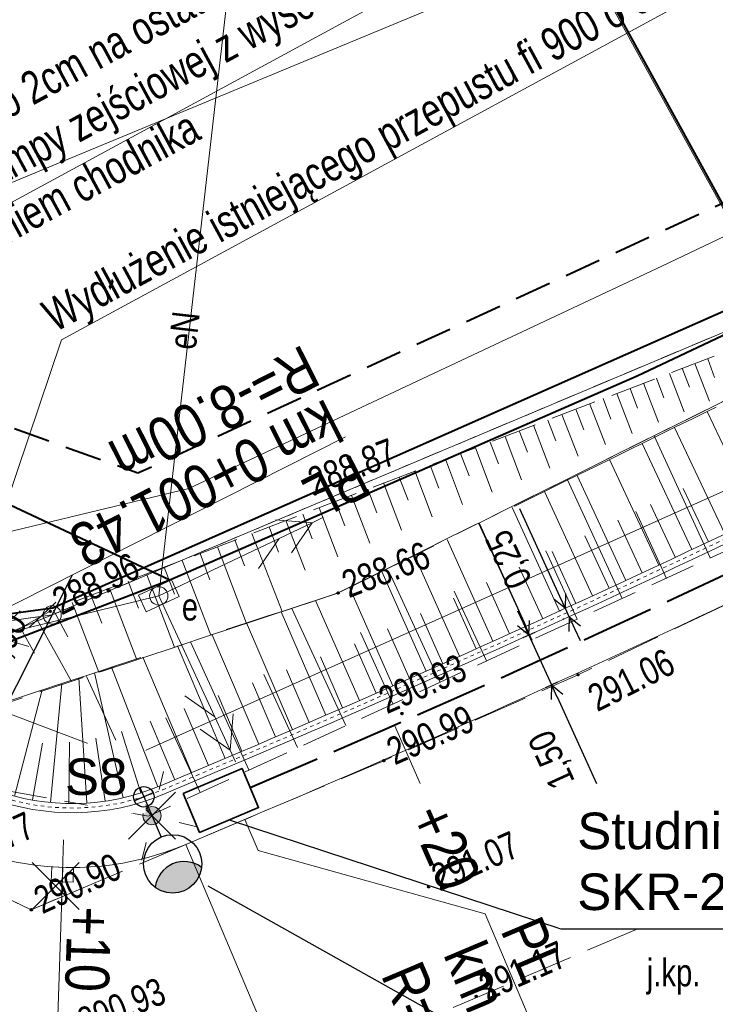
# Model space of a CAD drawing. Header units: metres. Extents: x 7437415 to 7437762, y 5556624 to 5556902.
# Tile 11 of 41: x 7437527 to 7437546, y 5556682 to 5556709. Entities that reach past the tile are written whole.
import ezdxf
from ezdxf import colors
from ezdxf.entities.mleader import LeaderData, LeaderLine
from ezdxf.math import Vec2, Vec3

# ---------------------------------------------------------------- set-up
doc = ezdxf.new("R2010")
doc.units = ezdxf.units.M
doc.header["$MEASUREMENT"] = 0
for name, pattern in [('0.5_0.5', [1.5, 0.5, -0.5, 0.5]), ('314-500', [2.5, 2, -0.5]), ('BUBZ01-500', [1.75, 1.25, -0.5]), ('DGN Style 2', [6.14715, 3.68829, -2.45886]), ('DGN Style 3', [8.60601, 6.14715, -2.45886]), ('EGBU01-500', [1, 0.5, -0.5]), ('KTCR02-500', [1.5, 1, -0.5]), ('KTJZ01-500', [2, 1.5, -0.5])]:
    doc.linetypes.add(name, pattern=pattern)
doc.layers.get('0').update_dxf_attribs({"color": 250, "lineweight": 5})
for name, color, linetype, lineweight in [('202-Punkt graniczny stabilizowany trwale', 7, 'Continuous', 5), ('510-Podpora jednosłupowa symb.-STPOW', 7, 'Continuous', 5), ('ARCH_0', 7, 'Continuous', 13), ('BUBZ01', 250, 'Continuous', 5), ('BUIB02_01', 250, 'Continuous', 5), ('D_balustrada', 7, '0.5_0.5', 20), ('D_kilometraz', 7, 'Continuous', 13), ('D_kraweznik', 7, 'Continuous', 20), ('D_obrzeze', 7, 'Continuous', 20), ('D_odwodnienie liniowe_wpust', 36, 'Continuous', 20), ('D_opis trasy', 7, 'Continuous', 13), ('D_opisy', 7, 'Continuous', 13), ('D_pobocze', 7, 'Continuous', 13), ('D_skarpa', 7, 'DGN Style 3', 20), ('D_skarpa-symbol', 7, 'Continuous', 20), ('D_wymiary', 7, 'Continuous', 13), ('D_zakres', 7, 'DGN Style 2', 13), ('DS_nawierzchnia bitumiczna nowa', 250, 'Continuous', 0), ('EGBD03', 250, 'Continuous', 5), ('EGBP04_02', 250, 'Continuous', 5), ('EGBU01', 250, 'Continuous', 5), ('Elektryka_kanalizacja_technologiczna', 1, '314-500', 40), ('Elektryka_opisy_kabli', 7, 'Continuous', 13), ('Elektryka_opisy_slupow', 6, 'Continuous', 13), ('Elektryka_oswietlenie_zewnetrzne', 1, 'Continuous', 30), ('Elektryka_studzienki', 1, 'Continuous', 35), ('KTJZ01', 250, 'Continuous', 5), ('KTOK05_01', 250, 'Continuous', 5), ('MPZP', 250, 'Continuous', 5), ('przewód elektroenergetyczny niskiego napięcia (linia) - symbol', 7, 'Continuous', 5), ('przewód telekomunikacyjny (linia) - symbol', 7, 'Continuous', 5), ('punkt wysokościowy sztuczny', 7, 'Continuous', 5), ('RTPW01', 250, 'Continuous', 5), ('RTPW02', 250, 'Continuous', 5), ('rzedne dla projektanta', 250, 'Continuous', 5), ('SUPE', 250, 'Continuous', 5), ('SUPE_01', 250, 'Continuous', 5), ('SUPG_01', 250, 'Continuous', 5), ('SUPT_01', 250, 'Continuous', 5), ('SUSM01', 250, 'Continuous', 5), ('SUSM04_01_E', 250, 'Continuous', 5), ('szafa elektroenergetyczna (punkt)', 7, 'Continuous', 5), ('szafa elektroenergetyczna (punkt)-Atr17', 7, 'Continuous', 5), ('słup (punkt)', 7, 'Continuous', 5)]:
    doc.layers.add(name, color=color, linetype=linetype, lineweight=lineweight)
doc.styles.add('ROMANS', font='arial.ttf', dxfattribs={"width": 0.8})
doc.styles.get("Standard").update_dxf_attribs({"font": 'txt.shx', "width": 0.75})
doc.styles.add('STYL_ARIAL', font='simplex.shx', dxfattribs={"width": 0.75, "oblique": 0.1})
doc.styles.add('Style-Arial Narrow', font='ARIALN.TTF')
doc.linetypes.add('KTOK05_01-500', pattern='A,3.75,[13,dgnlstyle-rozp_2015.shx,S=0.002778,R=0,X=0,Y=0],3.75', length=7.5)
doc.dimstyles.new('1-500', dxfattribs={"dimscale": 10, "dimtxt": 0.2, "dimasz": 0.07, "dimexe": 0, "dimexo": 0, "dimgap": 0.05, "dimtad": 1, "dimdec": 1, "dimzin": 0, "dimtxsty": 'ROMANS', "dimblk": 'ARCHTICK', "dimcen": 0.1, "dimclrt": 256, "dimadec": 0, "dimazin": 0, "dimtfac": 0.666667, "dimtdec": 1, "dimtofl": 0, "dimtmove": 1, "dimatfit": 2, "dimfxl": 0, "dimtolj": 1, "dimtzin": 0, "dimarcsym": 0})

# ---------------------------------------------------------------- blocks, each defined once
blk = doc.blocks.new('PE04')
at = {"color": 0, "linetype": 'Continuous', "lineweight": 13, "ltscale": 10}
for p, q in [((46.5, 0), (37.84, 5)), ((6.5, 0), (0, 0)), ((6.5, 0), (16.5, 0)), ((16.5, 0), (26.5, 0)), ((26.5, 0), (36.5, 0)), ((36.5, 0), (46.5, 0)), ((46.5, 0), (37.84, -5)), ((46.5, 0), (50, 0))]:
    blk.add_line(p, q, dxfattribs=at)
blk = doc.blocks.new('PT01')
at = {"color": 0, "linetype": 'Continuous', "lineweight": 13, "ltscale": 10}
for p, q in [((46.5, 0), (37.84, 5)), ((6.5, 0), (0, 0)), ((6.5, 0), (16.5, 0)), ((16.5, 0), (26.5, 0)), ((26.5, 0), (36.5, 0)), ((36.5, 0), (27.84, -5)), ((36.5, 0), (46.5, 0)), ((46.5, 0), (50, 0))]:
    blk.add_line(p, q, dxfattribs=at)
blk = doc.blocks.new('US18')
at = {"color": 0, "linetype": 'Continuous', "lineweight": 13, "ltscale": 10}
for p, q in [((-5, -2.5), (-5, 2.5)), ((-5, 2.5), (5, 2.5)), ((5, -2.5), (5, 2.5)), ((-5, -2.5), (5, -2.5))]:
    blk.add_line(p, q, dxfattribs=at)
blk = doc.blocks.new('202')
at = {"layer": '202-Punkt graniczny stabilizowany trwale', "color": 96, "linetype": 'Continuous', "lineweight": 13}
blk.add_circle((0, 0), 2.5, dxfattribs=at)
blk = doc.blocks.new('510')
at = {"layer": '510-Podpora jednosłupowa symb.-STPOW', "color": 0, "linetype": 'Continuous', "lineweight": 13}
blk.add_circle((0, 0), 2.5, dxfattribs=at)
blk = doc.blocks.new('PW02')
at = {"layer": 'punkt wysokościowy sztuczny', "linetype": 'Continuous', "lineweight": 13}
h = blk.add_hatch(color=0, dxfattribs=at)
edge = h.paths.add_edge_path()
edge.add_arc((0, 0), 0.45, 0, 360)
blk = doc.blocks.new('SM04')
at = {"layer": 'słup (punkt)', "color": 0, "linetype": 'Continuous', "lineweight": 13}
blk.add_circle((0, 0), 2.5, dxfattribs=at)
blk = doc.blocks.new('SUSM01_2')
at = {"layer": 'SUSM01', "color": 250, "linetype": 'Continuous', "lineweight": 13}
for p, q in [((-0.543, 0.545), (-0.897, 0.899)), ((0.517, 0.545), (0.871, 0.899)), ((-0.897, -0.869), (-0.543, -0.515)), ((0.871, -0.869), (0.517, -0.515))]:
    blk.add_line(p, q, dxfattribs=at)
blk = doc.blocks.new('510_3')
at = {"layer": 'SUSM04_01_E', "linetype": 'Continuous', "lineweight": 13}
h = blk.add_hatch(color=8, dxfattribs=at)
edge = h.paths.add_edge_path()
edge.add_arc((0, 0), 0.25, 0, 360)
at = {"layer": 'SUSM04_01_E', "color": 250, "linetype": 'Continuous', "lineweight": 13}
blk.add_circle((0, 0), 0.25, dxfattribs=at)
blk = doc.blocks.new('wyci')
at = {"color": 1, "linetype": 'Continuous', "lineweight": 13, "flags": 128}
for points in [[(4544150.203, 5410499.556), (4544147.627, 5410502.133)], [(4544147.627, 5410499.556), (4544150.203, 5410502.133)]]:
    blk.add_lwpolyline(points, dxfattribs=at)
blk = doc.blocks.new('_None')
blk = doc.blocks.new('slup_oswietleniowy_3')
h = blk.add_hatch(color=256)
h.dxf.hatch_style = 1
h.paths.add_polyline_path([(3, -0.866, 0.267949), (3.5, 0, 0.267949), (3, 0.866, 0.57735)])
for p, q in [((0, 0.35), (0, -0.35)), ((-0.35, 0), (1.5, 0))]:
    blk.add_line(p, q)
for centre, radius in [((2.5, 0), 1), ((0, 0), 0.35)]:
    blk.add_circle(centre, radius)
blk.add_arc((3.5, 0), 1, 120, 240)
blk = doc.blocks.new('TerminatorOpen')
at = {"color": 0, "linetype": 'ByBlock', "lineweight": -2}
for q in [(-1, 0.5), (-1, 0), (-1, -0.5)]:
    blk.add_line((0, 0), q, dxfattribs=at)
blk = doc.blocks.new('*D49')
at = {"layer": 'D_wymiary', "color": 0, "lineweight": -2}
blk.add_line((7437528.247, 5556693.718), (7437524.789, 5556686.905), dxfattribs=at)
at = {"layer": 'Defpoints', "color": 0}
for p in [(7437528.247, 5556693.718), (7437524.626, 5556686.584)]:
    blk.add_point(p, dxfattribs=at)
at = {"layer": 'D_wymiary', "color": 0, "lineweight": -2, "xscale": 0.36, "yscale": 0.36, "zscale": 0.36, "rotation": 243.0866268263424}
blk.add_blockref('TerminatorOpen', (7437524.626, 5556686.584), dxfattribs=at)
at = {"layer": 'D_wymiary', "insert": (7437526.277, 5556691.589), "char_height": 0.72, "attachment_point": 5, "rotation": 63.0866, "style": 'Style-Arial Narrow'}
blk.add_mtext('R8,00', dxfattribs=at)
blk = doc.blocks.new('*D51')
at = {"layer": 'D_wymiary', "color": 0, "lineweight": -2}
for p, q in [((7437540.604, 5556692.405), (7437540.455, 5556692.733)), ((7437540.919, 5556692.153), (7437540.589, 5556692.003)), ((7437540.753, 5556692.078), (7437541.374, 5556690.713)), ((7437541.54, 5556690.788), (7437541.211, 5556690.638)), ((7437541.524, 5556690.385), (7437542.601, 5556688.018))]:
    blk.add_line(p, q, dxfattribs=at)
at = {"layer": 'Defpoints', "color": 0}
for p in [(7437540.753, 5556692.078), (7437541.082, 5556692.228), (7437541.704, 5556690.863)]:
    blk.add_point(p, dxfattribs=at)
at = {"layer": 'D_wymiary', "color": 0, "lineweight": -2, "xscale": 0.36, "yscale": 0.36, "zscale": 0.36}
for p, rotation in [((7437540.753, 5556692.078), 294.4781551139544), ((7437541.374, 5556690.713), 114.4781551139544)]:
    blk.add_blockref('TerminatorOpen', p, dxfattribs=dict(at, rotation=rotation))
at = {"layer": 'D_wymiary', "insert": (7437541.425, 5556688.689), "char_height": 0.72, "attachment_point": 5, "rotation": 114.4782, "style": 'Style-Arial Narrow'}
blk.add_mtext('1,50', dxfattribs=at)
blk = doc.blocks.new('*D55')
at = {"layer": 'D_wymiary', "color": 0, "lineweight": -2}
for p, q in [((7437541.602, 5556693.136), (7437540.505, 5556695.531)), ((7437541.614, 5556692.745), (7437541.589, 5556692.734)), ((7437541.857, 5556692.581), (7437541.752, 5556692.809)), ((7437541.719, 5556692.518), (7437541.693, 5556692.506)), ((7437542.006, 5556692.254), (7437542.156, 5556691.927))]:
    blk.add_line(p, q, dxfattribs=at)
at = {"layer": 'Defpoints', "color": 0}
for p in [(7437541.778, 5556692.82), (7437541.857, 5556692.581), (7437541.882, 5556692.593)]:
    blk.add_point(p, dxfattribs=at)
at = {"layer": 'D_wymiary', "color": 0, "lineweight": -2, "xscale": 0.36, "yscale": 0.36, "zscale": 0.36}
for p, rotation in [((7437541.752, 5556692.809), 294.6227007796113), ((7437541.857, 5556692.581), 114.6227007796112)]:
    blk.add_blockref('TerminatorOpen', p, dxfattribs=dict(at, rotation=rotation))
at = {"layer": 'D_wymiary', "insert": (7437540.254, 5556694.174), "char_height": 0.72, "attachment_point": 5, "rotation": 114.6227, "style": 'Style-Arial Narrow'}
blk.add_mtext('0,25', dxfattribs=at)

msp = doc.modelspace()

# ---------------------------------------------------------------- linework, layer by layer
at = {"layer": 'BUBZ01', "color": 7, "linetype": 'BUBZ01-500', "lineweight": 13}
msp.add_line((7437527.65, 5556692.73), (7437523.54, 5556690.4), dxfattribs=at)
at = {"layer": 'BUBZ01', "color": 7, "linetype": 'BUBZ01-500', "lineweight": 13, "flags": 128}
msp.add_lwpolyline([(7437528.318, 5556692.995), (7437547.83, 5556700.48), (7437576.23, 5556715.25), (7437589.02, 5556721.32), (7437589.43, 5556720.35), (7437575.67, 5556713.15), (7437558.6, 5556704.26), (7437548.16, 5556699.51), (7437535.53, 5556693.23), (7437528.982, 5556691.059)], dxfattribs=at)
msp.add_lwpolyline([(7437524.04, 5556689.42), (7437535.53, 5556693.23), (7437548.16, 5556699.51), (7437558.6, 5556704.26), (7437575.67, 5556713.15), (7437589.43, 5556720.35), (7437590.07, 5556719.5), (7437590.16, 5556717.95), (7437574.86, 5556709.22), (7437552.89, 5556697.48), (7437530.34, 5556687.12), (7437524.27, 5556688.21), (7437524.04, 5556689.42)], close=True, dxfattribs=at)
at = {"layer": 'BUBZ01', "color": 7, "linetype": 'Continuous', "lineweight": 13, "flags": 128}
for points in [[(7437545.65, 5556699.64), (7437545.84, 5556699.13)], [(7437544.95, 5556699.38), (7437545.15, 5556698.86)], [(7437545.3, 5556699.51), (7437545.7, 5556698.48)], [(7437544.25, 5556699.11), (7437544.45, 5556698.57)], [(7437544.6, 5556699.24), (7437545.01, 5556698.19)], [(7437543.53, 5556698.83), (7437543.73, 5556698.29)], [(7437543.89, 5556698.97), (7437544.3, 5556697.9)], [(7437542.79, 5556698.55), (7437543, 5556697.99)], [(7437543.16, 5556698.69), (7437543.58, 5556697.59)], [(7437542.04, 5556698.26), (7437542.26, 5556697.69)], [(7437542.42, 5556698.4), (7437542.85, 5556697.29)], [(7437541.66, 5556698.11), (7437542.1, 5556696.97)], [(7437540.88, 5556697.82), (7437541.33, 5556696.65)], [(7437541.27, 5556697.96), (7437541.49, 5556697.39)], [(7437540.1, 5556697.51), (7437540.55, 5556696.33)], [(7437540.49, 5556697.67), (7437540.72, 5556697.08)], [(7437545.72, 5556694.19), (7437544.183, 5556697.533)], [(7437539.29, 5556697.2), (7437539.75, 5556695.99)], [(7437539.69, 5556697.36), (7437539.92, 5556696.76)], [(7437538.88, 5556697.05), (7437539.12, 5556696.44)], [(7437538.05, 5556696.73), (7437538.29, 5556696.1)], [(7437538.47, 5556696.89), (7437538.94, 5556695.65)], [(7437537.2, 5556696.4), (7437537.45, 5556695.77)], [(7437537.63, 5556696.57), (7437538.11, 5556695.31)], [(7437536.77, 5556696.24), (7437537.27, 5556694.95)], [(7437543.31, 5556693.08), (7437541.804, 5556696.349)], [(7437535.9, 5556695.9), (7437536.4, 5556694.59)], [(7437536.34, 5556696.07), (7437536.59, 5556695.42)], [(7437535.46, 5556695.73), (7437535.71, 5556695.07)], [(7437534.56, 5556695.39), (7437534.82, 5556694.71)], [(7437535.01, 5556695.56), (7437535.52, 5556694.22)], [(7437544.52, 5556693.63), (7437543.68, 5556695.46)], [(7437533.64, 5556695.04), (7437533.9, 5556694.35)], [(7437534.1, 5556695.21), (7437534.63, 5556693.85)], [(7437540.84, 5556691.94), (7437539.375, 5556695.142)], [(7437533.17, 5556694.86), (7437533.995, 5556692.721)], [(7437532.23, 5556694.49), (7437533.025, 5556692.399)], [(7437532.7, 5556694.68), (7437532.97, 5556693.97)], [(7437531.75, 5556694.31), (7437532.02, 5556693.59)], [(7437542.08, 5556692.51), (7437541.22, 5556694.38)], [(7437531.26, 5556694.12), (7437532.049, 5556692.076)], [(7437530.28, 5556693.75), (7437531.052, 5556691.745)], [(7437530.77, 5556693.94), (7437531.05, 5556693.2)], [(7437538.32, 5556690.78), (7437536.973, 5556693.709)], [(7437529.78, 5556693.55), (7437530.06, 5556692.81)], [(7437528.76, 5556693.17), (7437529.06, 5556692.4)], [(7437529.27, 5556693.36), (7437530.022, 5556691.403)], [(7437539.59, 5556691.37), (7437538.71, 5556693.28)], [(7437528.25, 5556692.97), (7437528.982, 5556691.059)], [(7437527.74, 5556692.76), (7437528.13, 5556692.03)], [(7437535.74, 5556689.6), (7437534.261, 5556692.809)], [(7437527.28, 5556692.51), (7437528.232, 5556690.81)], [(7437526.84, 5556692.26), (7437527.22, 5556691.58)], [(7437537.03, 5556690.2), (7437536.14, 5556692.15)], [(7437533.09, 5556688.39), (7437531.487, 5556691.89)], [(7437534.42, 5556689), (7437533.5, 5556691)], [(7437530.39, 5556687.14), (7437528.643, 5556690.946)], [(7437531.75, 5556687.77), (7437530.81, 5556689.81)]]:
    msp.add_lwpolyline(points, dxfattribs=at)
at = {"layer": 'BUIB02_01', "color": 212, "linetype": 'Continuous', "lineweight": 40, "flags": 128}
msp.add_lwpolyline([(7437512.405, 5556718.826), (7437523.822, 5556696.921), (7437530.92, 5556693.586)], dxfattribs=at)
at = {"layer": 'D_kilometraz', "flags": 128}
for points in [[(7437537.777, 5556688.012), (7437537.074, 5556689.614)], [(7437527.957, 5556684.723), (7437528.014, 5556686.472)]]:
    msp.add_lwpolyline(points, dxfattribs=at)
at = {"layer": 'D_kraweznik'}
msp.add_line((7437531.362, 5556686.349), (7437532.98, 5556687.034), dxfattribs=at)
msp.add_arc((7437396.683, 5557009.404), 350, 292.91854, 298.39337, dxfattribs=at)
at = {"layer": 'D_obrzeze'}
msp.add_line((7437530.778, 5556687.731), (7437532.396, 5556688.415), dxfattribs=at)
msp.add_arc((7437396.683, 5557009.404), 348.5, 292.91854, 298.39337, dxfattribs=at)
at = {"layer": 'D_odwodnienie liniowe_wpust', "flags": 128}
msp.add_lwpolyline([(7437527.677, 5556685.332), (7437528.276, 5556685.313), (7437528.289, 5556685.712), (7437527.69, 5556685.732), (7437527.677, 5556685.332)], close=True, dxfattribs=at)
at = {"layer": 'D_opis trasy'}
msp.add_line((7437539.561, 5556684.449), (7437533.34, 5556686.184), dxfattribs=at)
at = {"layer": 'D_opis trasy', "flags": 128}
for points in [[(7437521.106, 5556690.111), (7437535.734, 5556697.5)], [(7437532.98, 5556687.034), (7437533.34, 5556686.184)], [(7437531.362, 5556686.349), (7437536.385, 5556674.47)], [(7437539.561, 5556684.449), (7437542.79, 5556676.812)]]:
    msp.add_lwpolyline(points, dxfattribs=at)
at = {"layer": 'D_opisy'}
msp.add_line((7437527.989, 5556685.722), (7437527.478, 5556669.83), dxfattribs=at)
at = {"layer": 'D_skarpa', "flags": 128}
msp.add_lwpolyline([(7437524.288, 5556689.548), (7437524.714, 5556689.687), (7437525.28, 5556689.873), (7437525.75, 5556690.027), (7437526.151, 5556690.158), (7437526.498, 5556690.272), (7437526.804, 5556690.372), (7437527.078, 5556690.462), (7437527.326, 5556690.543), (7437527.555, 5556690.618), (7437527.767, 5556690.687), (7437527.965, 5556690.752), (7437528.153, 5556690.814), (7437528.333, 5556690.873), (7437528.506, 5556690.929), (7437528.675, 5556690.985), (7437528.84, 5556691.039), (7437529.003, 5556691.092), (7437529.165, 5556691.145), (7437529.354, 5556691.207), (7437529.831, 5556691.363), (7437530.308, 5556691.52), (7437530.785, 5556691.676), (7437531.258, 5556691.831), (7437531.728, 5556691.985), (7437532.198, 5556692.139), (7437532.668, 5556692.293), (7437533.138, 5556692.447), (7437533.609, 5556692.601), (7437534.079, 5556692.755), (7437534.55, 5556692.909), (7437535.021, 5556693.063), (7437535.492, 5556693.218), (7437535.937, 5556693.43), (7437536.38, 5556693.648), (7437536.823, 5556693.866), (7437537.266, 5556694.083), (7437537.709, 5556694.301), (7437538.152, 5556694.519), (7437538.595, 5556694.737), (7437539.038, 5556694.954), (7437539.48, 5556695.172), (7437539.923, 5556695.389), (7437540.366, 5556695.607), (7437540.808, 5556695.825), (7437541.251, 5556696.042), (7437541.693, 5556696.26), (7437542.136, 5556696.477), (7437542.579, 5556696.695), (7437543.021, 5556696.912), (7437543.463, 5556697.13), (7437543.906, 5556697.347), (7437544.348, 5556697.565), (7437544.791, 5556697.782), (7437545.233, 5556698), (7437545.675, 5556698.217), (7437546.118, 5556698.434), (7437546.56, 5556698.652), (7437547.002, 5556698.869), (7437547.445, 5556699.087), (7437547.887, 5556699.304), (7437548.334, 5556699.513), (7437548.781, 5556699.72), (7437549.229, 5556699.927), (7437549.676, 5556700.134), (7437550.124, 5556700.341), (7437550.571, 5556700.548), (7437551.019, 5556700.755), (7437551.467, 5556700.962), (7437551.914, 5556701.169), (7437552.362, 5556701.376), (7437552.81, 5556701.583), (7437553.258, 5556701.79), (7437553.706, 5556701.997), (7437554.154, 5556702.204), (7437554.602, 5556702.411), (7437555.05, 5556702.618), (7437555.498, 5556702.826), (7437555.946, 5556703.033), (7437556.394, 5556703.24), (7437556.843, 5556703.447), (7437557.291, 5556703.655), (7437557.739, 5556703.862), (7437558.188, 5556704.069), (7437558.636, 5556704.279), (7437559.073, 5556704.508), (7437559.51, 5556704.737), (7437559.947, 5556704.966), (7437560.384, 5556705.196), (7437560.821, 5556705.425), (7437561.262, 5556705.656), (7437561.705, 5556705.888), (7437562.147, 5556706.121), (7437562.59, 5556706.353), (7437563.033, 5556706.585), (7437563.476, 5556706.817), (7437563.919, 5556707.05), (7437564.362, 5556707.282), (7437564.804, 5556707.514), (7437565.247, 5556707.746), (7437565.69, 5556707.979), (7437566.133, 5556708.211), (7437566.576, 5556708.443), (7437567.019, 5556708.676), (7437567.461, 5556708.908), (7437567.904, 5556709.14), (7437568.347, 5556709.372), (7437568.79, 5556709.605), (7437569.233, 5556709.837), (7437569.676, 5556710.069), (7437570.121, 5556710.297), (7437570.565, 5556710.526), (7437571.01, 5556710.755), (7437571.455, 5556710.983), (7437571.9, 5556711.212), (7437572.344, 5556711.441), (7437572.789, 5556711.669), (7437573.234, 5556711.898), (7437573.679, 5556712.126), (7437574.124, 5556712.355), (7437574.568, 5556712.584), (7437575.013, 5556712.812), (7437575.458, 5556713.041), (7437575.908, 5556713.259), (7437576.364, 5556713.468), (7437576.82, 5556713.676), (7437577.275, 5556713.885), (7437577.731, 5556714.094), (7437578.186, 5556714.302), (7437578.642, 5556714.511), (7437579.097, 5556714.72), (7437579.553, 5556714.928), (7437580.009, 5556715.137), (7437580.463, 5556715.349), (7437580.897, 5556715.596), (7437581.331, 5556715.844), (7437581.766, 5556716.092), (7437582.2, 5556716.34), (7437582.635, 5556716.588), (7437583.069, 5556716.836), (7437583.504, 5556717.083), (7437583.938, 5556717.331), (7437584.372, 5556717.579), (7437584.807, 5556717.827), (7437585.241, 5556718.075), (7437585.676, 5556718.322), (7437586.11, 5556718.57), (7437586.544, 5556718.818), (7437586.979, 5556719.066), (7437587.413, 5556719.314), (7437587.848, 5556719.562), (7437588.282, 5556719.809), (7437588.716, 5556720.057), (7437589.151, 5556720.305), (7437589.223, 5556720.346)], dxfattribs=at)
at = {"layer": 'D_skarpa-symbol', "flags": 128}
for points in [[(7437547.023, 5556695.278), (7437545.632, 5556698.196)], [(7437546.12, 5556694.848), (7437544.738, 5556697.756)], [(7437545.216, 5556694.42), (7437543.853, 5556697.321)], [(7437544.311, 5556693.995), (7437542.96, 5556696.882)], [(7437543.405, 5556693.572), (7437542.073, 5556696.446)], [(7437542.497, 5556693.152), (7437541.181, 5556696.008)], [(7437545.669, 5556694.633), (7437544.982, 5556696.086)], [(7437541.589, 5556692.734), (7437540.293, 5556695.571)], [(7437544.763, 5556694.207), (7437544.084, 5556695.654)], [(7437540.678, 5556692.32), (7437539.401, 5556695.133)], [(7437543.858, 5556693.783), (7437543.187, 5556695.223)], [(7437542.951, 5556693.362), (7437542.288, 5556694.794)], [(7437539.768, 5556691.907), (7437538.513, 5556694.696)], [(7437538.855, 5556691.499), (7437537.621, 5556694.258)], [(7437542.043, 5556692.943), (7437541.389, 5556694.366)], [(7437537.942, 5556691.091), (7437536.731, 5556693.821)], [(7437541.133, 5556692.527), (7437540.49, 5556693.939)], [(7437540.223, 5556692.113), (7437539.589, 5556693.513)], [(7437537.027, 5556690.687), (7437535.84, 5556693.384)], [(7437536.112, 5556690.284), (7437534.913, 5556693.028)], [(7437539.311, 5556691.703), (7437538.689, 5556693.09)], [(7437535.194, 5556689.887), (7437533.967, 5556692.718)], [(7437538.399, 5556691.294), (7437537.786, 5556692.666)], [(7437534.277, 5556689.489), (7437533.022, 5556692.409)], [(7437533.357, 5556689.096), (7437532.076, 5556692.099)], [(7437537.484, 5556690.889), (7437536.885, 5556692.245)], [(7437536.569, 5556690.486), (7437535.976, 5556691.834)], [(7437532.437, 5556688.704), (7437531.128, 5556691.788)], [(7437535.653, 5556690.085), (7437535.046, 5556691.479)], [(7437534.735, 5556689.688), (7437534.115, 5556691.125)], [(7437527.655, 5556687.498), (7437527.966, 5556690.753)], [(7437533.817, 5556689.293), (7437533.185, 5556690.774)], [(7437526.671, 5556687.671), (7437527.429, 5556690.577)], [(7437532.897, 5556688.9), (7437532.25, 5556690.422)], [(7437531.977, 5556688.509), (7437531.315, 5556690.071)], [(7437527.159, 5556687.565), (7437527.433, 5556689.116)]]:
    msp.add_lwpolyline(points, dxfattribs=at)
at = {"layer": 'DS_nawierzchnia bitumiczna nowa'}
for p, q in [((7437527.69, 5556685.732), (7437527.69, 5556685.737)), ((7437528.289, 5556685.712), (7437528.289, 5556685.718))]:
    msp.add_line(p, q, dxfattribs=at)
at = {"layer": 'EGBD03', "color": 96, "linetype": 'Continuous', "lineweight": 13, "flags": 128}
for points in [[(7437532.098, 5556729.132), (7437547.59, 5556701)], [(7437527.7, 5556692.63), (7437547.59, 5556701)], [(7437527.7, 5556692.63), (7437522.86, 5556690.63)], [(7437525.68, 5556692.35), (7437527.7, 5556692.63)]]:
    msp.add_lwpolyline(points, dxfattribs=at)
at = {"layer": 'EGBU01', "color": 96, "linetype": 'EGBU01-500', "lineweight": 13, "flags": 128}
for points in [[(7437527.7, 5556692.63), (7437547.59, 5556701)], [(7437547.59, 5556701), (7437527.7, 5556692.63)], [(7437525.68, 5556692.35), (7437527.7, 5556692.63)], [(7437527.7, 5556692.63), (7437525.68, 5556692.35)]]:
    msp.add_lwpolyline(points, dxfattribs=at)
at = {"layer": 'Elektryka_kanalizacja_technologiczna'}
msp.add_arc((7437396.683, 5557009.404), 349.25, 292.99537, 298.39337, dxfattribs=at)
at = {"layer": 'Elektryka_studzienki'}
msp.add_lwpolyline([(7437531.288, 5556687.746), (7437532.899, 5556688.428), (7437533.351, 5556687.359), (7437531.739, 5556686.678)], close=True, dxfattribs=at)
at = {"layer": 'KTOK05_01', "color": 7, "linetype": 'KTOK05_01-500', "lineweight": 40, "flags": 128}
msp.add_lwpolyline([(7437532.153, 5556729.161), (7437547.36, 5556701.5), (7437527.72, 5556692.81), (7437525.62, 5556692.53), (7437523.63, 5556693.08), (7437521.96, 5556694.22), (7437517.2, 5556703.54), (7437514.83, 5556707.82), (7437509.814, 5556717.461)], dxfattribs=at)
at = {"layer": 'MPZP', "color": 212, "linetype": 'KTCR02-500', "lineweight": 40, "flags": 128}
msp.add_lwpolyline([(7437738.295, 5556803.984), (7437715.191, 5556791.784), (7437661.349, 5556763.226), (7437574.511, 5556717.006), (7437530.05, 5556696.506), (7437525.798, 5556698.029), (7437514.19, 5556719.761)], dxfattribs=at)
at = {"layer": 'rzedne dla projektanta', "color": 7, "linetype": 'Continuous', "lineweight": 40}
for centre in [(7437534.9, 5556695.94), (7437535.53, 5556693.23), (7437527.65, 5556692.73), (7437537.28, 5556689.93), (7437536.78, 5556688.64), (7437538.01, 5556685.19), (7437527.13, 5556684.56), (7437539.31, 5556682.19)]:
    msp.add_circle(centre, 0.0225, dxfattribs=at)
at = {"layer": 'SUPE', "color": 1, "linetype": 'Continuous', "lineweight": 13, "flags": 128}
msp.add_lwpolyline([(7437529.9, 5556717.63), (7437532.82, 5556712.36), (7437530.62, 5556693.15)], dxfattribs=at)
at = {"layer": 'SUPE_01', "color": 1, "linetype": 'Continuous', "lineweight": 13}
msp.add_line((7437529.759, 5556688.702), (7437530.433, 5556687.135), dxfattribs=at)
at = {"layer": 'SUPE_01', "color": 1, "linetype": 'Continuous', "lineweight": 13, "flags": 128}
msp.add_lwpolyline([(7437601.635, 5556725.162), (7437600.216, 5556724.388), (7437574.398, 5556710.521), (7437552.37, 5556698.835), (7437529.759, 5556688.702), (7437521.807, 5556691.71), (7437513.451, 5556689.173), (7437513.22, 5556690)], dxfattribs=at)
at = {"layer": 'SUPG_01', "color": 52, "linetype": 'Continuous', "lineweight": 13, "flags": 128}
msp.add_lwpolyline([(7437505.33, 5556697.53), (7437509.719, 5556697.926), (7437522.113, 5556702.608), (7437540.72, 5556710.32), (7437572.53, 5556724.178), (7437601.779, 5556739.923), (7437624.775, 5556752.295)], dxfattribs=at)
at = {"layer": 'SUPT_01', "color": 30, "linetype": 'Continuous', "lineweight": 13, "flags": 128}
msp.add_lwpolyline([(7437624.834, 5556744.449), (7437603.973, 5556732.899), (7437579.114, 5556719.1), (7437574.314, 5556716.425), (7437544.39, 5556702.175), (7437531.441, 5556696.093), (7437491.469, 5556686.466), (7437485.362, 5556685.024)], dxfattribs=at)

# ---------------------------------------------------------------- block references
at = {"layer": 'ARCH_0', "lineweight": 30, "xscale": 0.5, "yscale": 0.5, "zscale": 0.5}
for p in [(5165455.975, 2851436.713), (5165453.338, 2851434.788)]:
    msp.add_blockref('wyci', p, dxfattribs=at)
at = {"layer": 'EGBP04_02', "color": 96, "linetype": 'Continuous', "lineweight": 13, "xscale": 0.1, "yscale": 0.1, "zscale": 0.1}
msp.add_blockref('202', (7437527.7, 5556692.63), dxfattribs=at)
at = {"layer": 'przewód elektroenergetyczny niskiego napięcia (linia) - symbol', "color": 1, "linetype": 'Continuous', "lineweight": 13, "xscale": 0.1, "yscale": 0.1, "zscale": 0.1}
for rotation in [25.51900000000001, 193.705, 294.799]:
    msp.add_blockref('PE04', (7437530.62, 5556693.15), dxfattribs=dict(at, rotation=rotation))
at = {"layer": 'przewód telekomunikacyjny (linia) - symbol', "color": 30, "linetype": 'Continuous', "lineweight": 13, "xscale": 0.1, "yscale": 0.1, "zscale": 0.1}
for rotation in [25.51900000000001, 193.705, 294.799]:
    msp.add_blockref('PT01', (7437530.62, 5556693.15), dxfattribs=dict(at, rotation=rotation))
at = {"layer": 'RTPW02', "color": 7, "linetype": 'Continuous', "lineweight": 13, "xscale": 0.1, "yscale": 0.1, "zscale": 0.1}
msp.add_blockref('PW02', (7437542.1, 5556690.99), dxfattribs=at)
at = {"layer": 'SUSM01', "color": 7, "linetype": 'Continuous', "lineweight": 13, "rotation": 211.119352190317}
msp.add_blockref('SUSM01_2', (7437530.433, 5556687.135), dxfattribs=at)
at = {"layer": 'SUSM04_01_E', "color": 7, "linetype": 'Continuous', "lineweight": 13, "xscale": 0.1, "yscale": 0.1, "zscale": 0.1}
for name in ['510', 'SM04']:
    msp.add_blockref(name, (7437530.62, 5556693.15), dxfattribs=at)
at = {"layer": 'SUSM04_01_E', "color": 7, "linetype": 'Continuous', "lineweight": 13}
msp.add_blockref('510_3', (7437530.433, 5556687.135), dxfattribs=at)
at = {"layer": 'szafa elektroenergetyczna (punkt)', "color": 7, "linetype": 'Continuous', "lineweight": 13, "xscale": 0.1, "yscale": 0.1, "zscale": 0.1, "rotation": 24.775}
msp.add_blockref('US18', (7437530.62, 5556693.15), dxfattribs=at)

# ---------------------------------------------------------------- texts
at = {"layer": 'D_kilometraz', "char_height": 1.2, "attachment_point": 4, "line_spacing_factor": 1.6, "style": 'Style-Arial Narrow'}
for s, insert, rotation in [('+20', (7437537.978, 5556687.354), 293.7019), ('+10', (7437528.718, 5556684.647), 268.1558)]:
    msp.add_mtext(s, dxfattribs=dict(at, insert=insert, rotation=rotation))
at = {"layer": 'D_opis trasy', "char_height": 1.2, "style": 'Style-Arial Narrow'}
for s, insert, attachment_point, rotation, line_spacing_factor in [('R=-8.00m', (7437529.424, 5556696.777), 6, 206.8008, 0.35), ('PL\\Pkm 0+001.43', (7437535.849, 5556697.272), 4, 206.8008, 0.85), ('R=-350.00m', (7437540.197, 5556676.008), 6, 292.9185, 0.35), ('PL\\Pkm 0+015.21', (7437539.726, 5556683.905), 4, 292.9185, 0.85)]:
    msp.add_mtext(s, dxfattribs=dict(at, insert=insert, attachment_point=attachment_point, rotation=rotation, line_spacing_factor=line_spacing_factor))
at = {"layer": 'D_opisy', "char_height": 0.9, "attachment_point": 1, "rotation": 28.4667}
for s, insert in [('\\fArial|b0|i0|c238238|p39;Obniżenie krawężnika do 2cm na ostatnim 4 metrowym odcinku istniejącego chodnika\\Poraz wyprofilowanie rampy zejściowej z wysokości 12cm do 2cm krawężnika o długości min. 3m  \\Pwraz z przebrukowaniem chodnika', (7437517.251, 5556702.21)), ('\\fArial|b0|i0|c238238|p39;Wydłużenie istniejącego przepustu fi 900 o 0.5m', (7437527.342, 5556701.141))]:
    msp.add_mtext(s, dxfattribs=dict(at, insert=insert))
at = {"layer": 'KTJZ01', "color": 7, "linetype": 'Continuous', "lineweight": 13, "insert": (7437543.98, 5556682.24), "char_height": 0.75, "attachment_point": 7, "line_spacing_factor": 0.6}
msp.add_mtext('\\FWORKING_1250;\\H1x;\\W0.8;j.kp.', dxfattribs=at)
at = {"layer": 'RTPW01', "color": 7, "linetype": 'Continuous', "lineweight": 13, "insert": (7437542.633, 5556689.957), "char_height": 0.75, "attachment_point": 7, "rotation": 26.798, "line_spacing_factor": 0.6}
msp.add_mtext('\\FWORKING_1250;\\H1x;\\W0.8;291.06', dxfattribs=at)
at = {"layer": 'rzedne dla projektanta', "color": 7, "linetype": 'Continuous', "lineweight": 0, "char_height": 0.75, "attachment_point": 7, "line_spacing_factor": 0.6}
for s, insert, rotation in [('\\FWORKING_1250;\\H1x;\\W0.8; 288.87', (7437534.691, 5556695.819), 20.8934), ('\\FWORKING_1250;\\H1x;\\W0.8; 288.66', (7437535.619, 5556692.996), 20.8934), ('\\FWORKING_1250;\\H1x;\\W0.8; 288.96', (7437527.76, 5556692.505), 26.0627), ('\\FWORKING_1250;\\H1x;\\W0.8; 290.93', (7437536.666, 5556689.811), 23.7347), ('\\FWORKING_1250;\\H1x;\\W0.8; 290.99', (7437536.881, 5556688.411), 23.7347), ('\\FWORKING_1250;\\H1x;\\W0.8; 290.77', (7437524.854, 5556685.463), 24.6363), ('\\FWORKING_1250;\\H1x;\\W0.8; 291.07', (7437538.111, 5556684.961), 23.7347), ('\\FWORKING_1250;\\H1x;\\W0.8; 290.90', (7437527.234, 5556684.333), 24.6363), ('\\FWORKING_1250;\\H1x;\\W0.8; 291.17', (7437539.411, 5556681.961), 23.7347), ('\\FWORKING_1250;\\H1x;\\W0.8; 290.93', (7437528.393, 5556681.028), 21.7971)]:
    msp.add_mtext(s, dxfattribs=dict(at, insert=insert, rotation=rotation))
at = {"layer": 'SUPE', "color": 1, "linetype": 'Continuous', "lineweight": 13, "insert": (7437531.638, 5556699.862), "char_height": 0.75, "attachment_point": 7, "rotation": 83.467, "line_spacing_factor": 0.6}
msp.add_mtext('\\FWORKING_1250;\\H1x;\\W0.8;eN', dxfattribs=at)
at = {"layer": 'szafa elektroenergetyczna (punkt)-Atr17', "color": 7, "insert": (7437531.251, 5556692.466), "char_height": 0.75, "attachment_point": 7, "line_spacing_factor": 0.6}
msp.add_mtext('\\FWORKING_1250;\\H1x;\\W0.8;e', dxfattribs=at)

# ---------------------------------------------------------------- dimensions: what is measured, and where the dimension line sits
at = {"layer": 'D_wymiary'}
for base, p1, p2, angle, picture, middle in [((7437541.857, 5556692.581), (7437541.778, 5556692.82), (7437541.882, 5556692.593), 294.6227, '*D55', (7437540.975, 5556694.505)), ((7437540.753, 5556692.078), (7437541.704, 5556690.863), (7437541.082, 5556692.228), 114.4782, '*D51', (7437542.146, 5556689.017))]:
    dim = msp.add_linear_dim(base=base, p1=p1, p2=p2, angle=angle, dimstyle='1-500', override={"dimscale": 1, "dimtxt": 0.72, "dimasz": 0.36, "dimexe": 0.18, "dimexo": 0.18, "dimgap": 0.36, "dimdec": 2, "dimzin": 3, "dimtxsty": 'Style-Arial Narrow', "dimblk": 'TerminatorOpen', "dimcen": 0.36, "dimtdec": 2, "dimtofl": 1, "dimtmove": 0, "dimatfit": 1, "dimfrac": 2, "dimtolj": 0, "dimtzin": 3}, dxfattribs=at)
    dim.commit()
    dim.dimension.update_dxf_attribs({"geometry": picture, "text_midpoint": middle, "dimtype": 160})

# ---------------------------------------------------------------- next in the draw order: texts
at = {"layer": 'Elektryka_opisy_slupow', "linetype": 'Continuous', "lineweight": 13, "insert": (7437529.759, 5556688.702), "char_height": 1, "width": 0.59056, "attachment_point": 3, "style": 'STYL_ARIAL', "bg_fill": 2}
msp.add_mtext('{\\fArial|b0|i0|c238|p34;\\W1;S8}', dxfattribs=at)

# ---------------------------------------------------------------- next in the draw order: linework, layer by layer
at = {"layer": 'BUIB02_01', "color": 212, "linetype": 'Continuous', "lineweight": 40, "flags": 128}
msp.add_lwpolyline([(7437471.018, 5556680.168), (7437490.105, 5556682.798), (7437506.941, 5556685.963), (7437514.516, 5556687.29), (7437530.92, 5556693.586), (7437543.72, 5556699.172), (7437579.76, 5556716.205), (7437631.582, 5556743.722), (7437615.039, 5556772.576)], dxfattribs=at)
at = {"layer": 'D_balustrada', "ltscale": 0.1, "flags": 128}
msp.add_lwpolyline([(7437521.91, 5556692.123), (7437522.557, 5556690.843, 0.394504), (7437530.729, 5556687.846), (7437532.348, 5556688.53, 0.023893), (7437562.343, 5556702.938), (7437591.013, 5556718.435)], format="xyb", dxfattribs=at)
at = {"layer": 'D_kraweznik'}
msp.add_arc((7437528.247, 5556693.718), 8, 224.9585, 292.9185, dxfattribs=at)
at = {"layer": 'D_obrzeze'}
msp.add_arc((7437528.247, 5556693.718), 6.5, 206.8008, 292.9185, dxfattribs=at)
at = {"layer": 'D_opisy', "flags": 128}
for points in [[(7437565.772, 5556725.167), (7437518.481, 5556699.525), (7437514.813, 5556688.66)], [(7437551.662, 5556713.009), (7437527.957, 5556700.156), (7437524.29, 5556689.291)]]:
    msp.add_lwpolyline(points, dxfattribs=at)
at = {"layer": 'D_pobocze', "flags": 128}
msp.add_lwpolyline([(7437522.668, 5556690.9, 0.394504), (7437530.681, 5556687.961), (7437532.299, 5556688.645, 0.023893), (7437562.283, 5556703.048), (7437593.104, 5556719.708)], format="xyb", dxfattribs=at)
at = {"layer": 'D_skarpa-symbol', "flags": 128}
for points in [[(7437531.516, 5556688.314), (7437530.179, 5556691.477)], [(7437529.641, 5556687.628), (7437528.858, 5556691.045)], [(7437530.594, 5556687.927), (7437529.322, 5556691.197)], [(7437528.653, 5556687.483), (7437528.433, 5556690.905)], [(7437531.056, 5556688.12), (7437530.383, 5556689.722)], [(7437530.124, 5556687.757), (7437529.596, 5556689.435)], [(7437528.154, 5556687.47), (7437528.178, 5556689.15)], [(7437529.15, 5556687.534), (7437528.899, 5556689.255)]]:
    msp.add_lwpolyline(points, dxfattribs=at)
at = {"layer": 'D_zakres', "flags": 128}
msp.add_lwpolyline([(7437521.106, 5556690.111), (7437521.44, 5556689.45), (7437522.215, 5556688.3), (7437522.99, 5556687.15), (7437524.75, 5556685.69), (7437525.94, 5556685.125), (7437527.13, 5556684.56), (7437531.362, 5556686.349)], dxfattribs=at)
at = {"layer": 'KTJZ01', "color": 7, "linetype": 'KTJZ01-500', "lineweight": 13, "flags": 128}
msp.add_lwpolyline([(7437487.24, 5556665.88), (7437500.01, 5556668.65), (7437509.93, 5556671.34), (7437514.81, 5556672.66), (7437528.54, 5556677.57), (7437546.18, 5556685.08), (7437562.31, 5556693.39), (7437575.78, 5556700.17), (7437584.6, 5556705.2), (7437599.33, 5556712.79), (7437607.41, 5556717.03), (7437624.22, 5556725.75), (7437636.91, 5556731.79), (7437639.91, 5556733.3), (7437648.13, 5556737.1), (7437664.08, 5556744.94), (7437674.41, 5556750.47), (7437695.47, 5556762.01), (7437726.23, 5556778.98), (7437745.592, 5556790.579), (7437740.524, 5556799.89), (7437726.071, 5556794.065), (7437721.424, 5556793.261), (7437718.653, 5556793.684), (7437716.454, 5556794.853), (7437714.78, 5556796.65), (7437713.44, 5556798.18), (7437704.05, 5556814.76), (7437696.46, 5556806.77), (7437698.53, 5556806.84), (7437700.74, 5556806.26), (7437702.79, 5556804.94), (7437704.06, 5556803.16), (7437709.44, 5556793.77), (7437711.44, 5556790.12), (7437712.13, 5556787.63), (7437712.21, 5556785.35), (7437711.59, 5556783.66), (7437709.87, 5556781.76), (7437701.28, 5556777.09), (7437699.42, 5556776.48), (7437697.78, 5556776.19), (7437695.76, 5556776.41), (7437693.65, 5556777.51), (7437692.09, 5556778.89), (7437690.49, 5556781.22), (7437685.25, 5556778.28), (7437686.1, 5556775.03), (7437686.085, 5556773.72), (7437685.81, 5556772.51), (7437685.3, 5556771.32), (7437684.475, 5556769.98), (7437683.43, 5556768.68), (7437682.12, 5556767.23), (7437680.52, 5556765.9), (7437679.609, 5556765.424), (7437667.4, 5556758.73), (7437656.58, 5556752.94), (7437646.03, 5556747.24), (7437635.04, 5556741.31), (7437625.46, 5556735.97), (7437617.31, 5556731.03), (7437610.73, 5556727.32), (7437599.83, 5556721.28), (7437592.56, 5556717.41), (7437581.48, 5556711.39), (7437572.19, 5556706.38), (7437570.63, 5556705.57), (7437559.43, 5556699.57), (7437555.27, 5556697.37), (7437547.58, 5556693.6), (7437542.1, 5556690.99), (7437536.78, 5556688.64), (7437527.13, 5556684.56), (7437524.75, 5556685.69), (7437522.99, 5556687.15), (7437521.44, 5556689.45), (7437520.46, 5556691.39), (7437515.43, 5556689.51), (7437516.09, 5556686.202), (7437515.98, 5556684.5), (7437514.73, 5556681.38), (7437513.55, 5556680.28), (7437512.1, 5556679.32), (7437507.87, 5556678.13), (7437498.81, 5556675.82), (7437492.9, 5556674.29)], dxfattribs=at)

# ---------------------------------------------------------------- next in the draw order: block references
at = {"layer": 'Elektryka_oswietlenie_zewnetrzne', "linetype": 'Continuous', "xscale": 0.8000000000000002, "yscale": 0.8000000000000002, "zscale": 0.001, "rotation": 293.2482676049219}
msp.add_blockref('slup_oswietleniowy_3', (7437530.21, 5556687.653), dxfattribs=at)

# ---------------------------------------------------------------- next in the draw order: dimensions: what is measured, and where the dimension line sits
at = {"layer": 'D_wymiary'}
dim = msp.add_radius_dim(center=(7437528.247, 5556693.718), mpoint=(7437524.626, 5556686.584), dimstyle='1-500', override={"dimscale": 1, "dimtxt": 0.72, "dimasz": 0.36, "dimexe": 0.18, "dimexo": 0.18, "dimgap": 0.36, "dimdec": 2, "dimzin": 3, "dimtxsty": 'Style-Arial Narrow', "dimblk": 'TerminatorOpen', "dimcen": 0.36, "dimtdec": 2, "dimtofl": 1, "dimtmove": 0, "dimatfit": 1, "dimfrac": 2, "dimtolj": 0, "dimtzin": 3}, dxfattribs=at)
dim.commit()
dim.dimension.update_dxf_attribs({"geometry": '*D49', "text_midpoint": (7437526.984, 5556691.23), "dimtype": 164})

# ---------------------------------------------------------------- next in the draw order: leaders
at = {"layer": 'Elektryka_opisy_kabli', "linetype": 'Continuous', "lineweight": 13}
ml = msp.add_multileader_mtext('Standard', dxfattribs=at)
ml.set_content('{\\fArial|b0|i0|c238|p34;\\W1;Istniejący słup\\Poświetleniowy\\Pdo przesunięcia}', color=256, style='STYL_ARIAL')
ml.set_leader_properties()
ml.set_arrow_properties(name='NONE')
ml.build(insert=Vec2(0, 0))
ml.multileader.update_dxf_attribs({"text_left_attachment_type": 5, "text_right_attachment_type": 5, "dogleg_length": 0.36, "arrow_head_size": 0.1})
ctx = ml.context
ctx.base_point, ctx.char_height, ctx.arrow_head_size, ctx.landing_gap_size, ctx.plane_origin = Vec3(7437547.265, 5556676.848), 1, 0.1, 0.09, Vec3(7437487.278, 5556649.957)
ctx.left_attachment, ctx.right_attachment = 5, 5
notes = []
notes.append((ctx, [(0, (1, 1, 0), (7437546.905, 5556676.848), (1, 0), 0.36, [(0, [(7437531.959, 5556685.215)], 0, [])])]))
ctx.mtext.insert, ctx.mtext.line_spacing_style, ctx.mtext.flow_direction = Vec3(7437547.355, 5556681.515), 2, 5
ctx.mtext.has_bg_fill, ctx.mtext.bg_color, ctx.mtext.bg_scale_factor, ctx.mtext.bg_transparency, ctx.mtext.use_window_bg_color = 1, -1027028792, 1.5, 0, 1
for ctx, leaders in notes:
    for number, flags, end, landing, length, lines in leaders:
        leader = LeaderData()
        leader.index, (leader.has_last_leader_line, leader.has_dogleg_vector, leader.attachment_direction) = number, flags
        leader.last_leader_point, leader.dogleg_vector, leader.dogleg_length = Vec3(end), Vec3(landing), length
        for number, points, colour, breaks in lines:
            line = LeaderLine()
            line.index, line.vertices, line.color, line.breaks = number, Vec3.list(points), colors.encode_raw_color(colour), breaks
            leader.lines.append(line)
        ctx.leaders.append(leader)

# ---------------------------------------------------------------- next in the draw order: leaders
ml = msp.add_multileader_mtext('Standard', dxfattribs=at)
ml.set_content('{\\fArial|b0|i0|c238|p34;\\W1;Studnia kablowa\\PSKR-2}', color=256, style='STYL_ARIAL')
ml.set_leader_properties()
ml.set_arrow_properties(name='NONE')
ml.build(insert=Vec2(0, 0))
ml.multileader.update_dxf_attribs({"text_left_attachment_type": 5, "text_right_attachment_type": 5, "dogleg_length": 0.36, "arrow_head_size": 0.1})
ctx = ml.context
ctx.base_point, ctx.char_height, ctx.arrow_head_size, ctx.landing_gap_size, ctx.plane_origin = Vec3(7437541.988, 5556684.037), 1, 0.1, 0.09, Vec3(7437469.196, 5556645.74)
ctx.left_attachment, ctx.right_attachment = 5, 5
notes = []
notes.append((ctx, [(0, (1, 1, 0), (7437541.628, 5556684.037), (1, 0), 0.36, [(0, [(7437532.545, 5556687.018)], 0, [])])]))
ctx.mtext.insert, ctx.mtext.line_spacing_style, ctx.mtext.flow_direction = Vec3(7437542.078, 5556687.22), 2, 5
ctx.mtext.has_bg_fill, ctx.mtext.bg_color, ctx.mtext.bg_scale_factor, ctx.mtext.bg_transparency, ctx.mtext.use_window_bg_color = 1, -1027028792, 1.5, 0, 1
for ctx, leaders in notes:
    for number, flags, end, landing, length, lines in leaders:
        leader = LeaderData()
        leader.index, (leader.has_last_leader_line, leader.has_dogleg_vector, leader.attachment_direction) = number, flags
        leader.last_leader_point, leader.dogleg_vector, leader.dogleg_length = Vec3(end), Vec3(landing), length
        for number, points, colour, breaks in lines:
            line = LeaderLine()
            line.index, line.vertices, line.color, line.breaks = number, Vec3.list(points), colors.encode_raw_color(colour), breaks
            leader.lines.append(line)
        ctx.leaders.append(leader)

doc.saveas('drawing.dxf')
